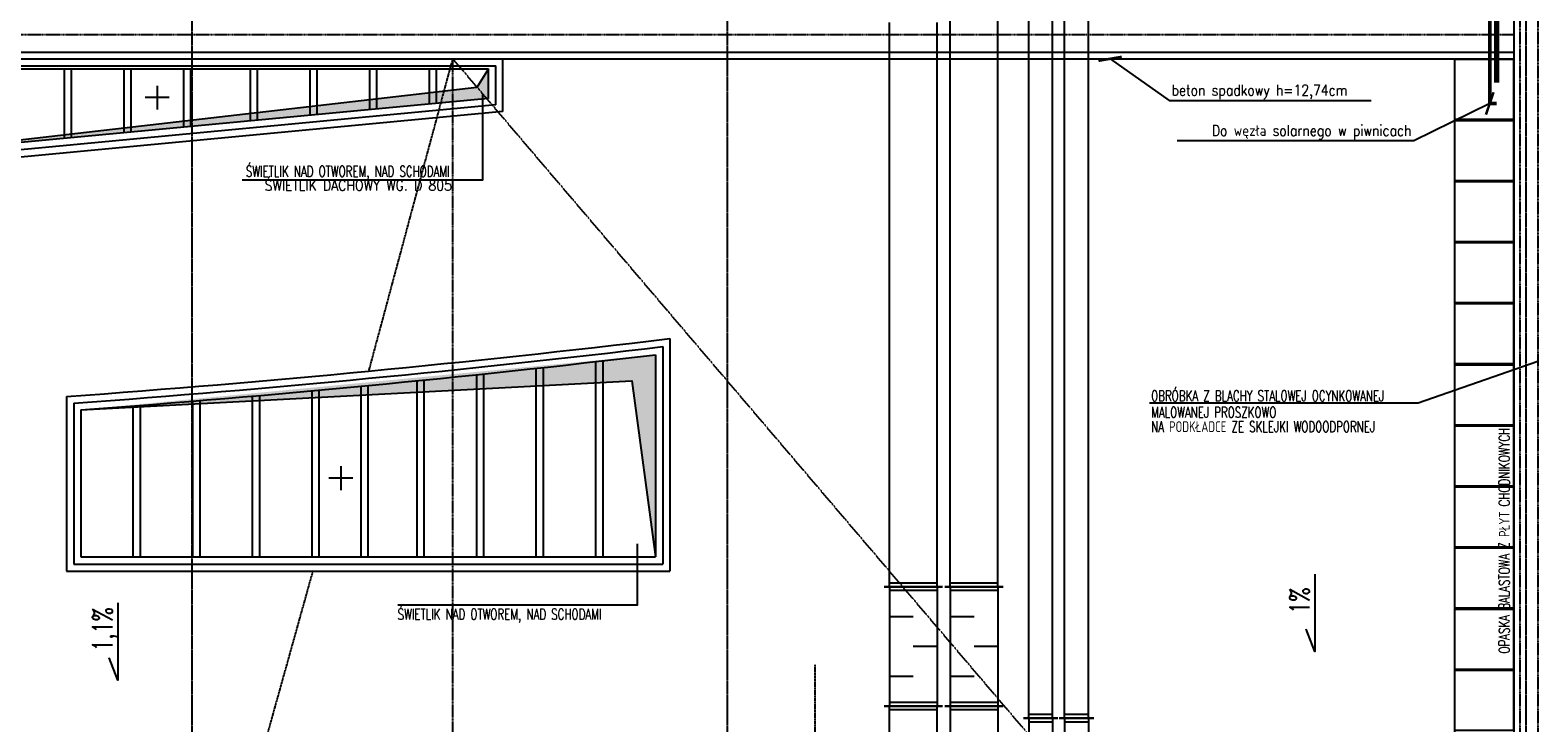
# Model space of a CAD drawing. Extents: x -7228 to 74941, y -112898 to 85621.
# Tile 25 of 256: x 52153 to 53418, y -98490 to -97910. Entities that reach past the tile are written whole.
import ezdxf
from ezdxf.enums import TextEntityAlignment as Align

# ---------------------------------------------------------------- set-up
doc = ezdxf.new("R2010")
doc.units = 0
doc.linetypes.add('CENTER', pattern=[2, 1.25, -0.25, 0.25, -0.25])
doc.linetypes.add('DASHED', pattern=[0.75, 0.5, -0.25])
doc.layers.get('0').update_dxf_attribs({"color": 101, "linetype": 'CONTINUOUS'})
doc.layers.add('2DH_PLS_glp', color=202, linetype='DASHED', lineweight=50)
doc.layers.add('2DH_PLS_glz', color=86, linetype='CONTINUOUS', lineweight=70)
for name, color, linetype in [('Ins-went', 141, 'CONTINUOUS'), ('Okn---okna', 5, 'CONTINUOUS'), ('Opis-spadki', 61, 'CONTINUOUS'), ('Os-osie', 14, 'CENTER'), ('Os-osie glowne', 1, 'CENTER'), ('Pzt-chodniki-hatch', 252, 'CONTINUOUS'), ('Sch-opis', 51, 'CONTINUOUS'), ('W-idok', 8, 'CONTINUOUS'), ('W-idok pod', 5, 'DASHED'), ('W-izol-w', 144, 'CONTINUOUS'), ('W-otwor-strop', 1, 'CONTINUOUS'), ('W-widok-spadki', 61, 'CONTINUOUS')]:
    doc.layers.add(name, color=color, linetype=linetype)
doc.styles.add('ROMANS', font='romans', dxfattribs={"width": 0.85})
doc.dimstyles.new('CHMIELNA', dxfattribs={"dimscale": 3.5, "dimtxt": 4, "dimasz": 1.5, "dimexe": 3, "dimexo": 0, "dimgap": 1, "dimtad": 1, "dimdec": 1, "dimrnd": 0.5, "dimzin": 12, "dimdsep": 46, "dimtxsty": 'ROMANS', "dimblk": 'DIMTICK', "dimcen": 0.09, "dimse1": 1, "dimse2": 1, "dimclrd": 143, "dimclrt": 53, "dimadec": 0, "dimazin": 0, "dimtfac": 1, "dimtdec": 1, "dimtix": 1, "dimtmove": 2, "dimatfit": 2, "dimldrblk": 'ARCHTICK', "dimfxl": 0, "dimtolj": 1, "dimtzin": 0, "dimarcsym": 0})

# ---------------------------------------------------------------- blocks, each defined once
blk = doc.blocks.new('DIMTICK')
for p, q in [((0, 1), (0, -1)), ((-1, 0), (1, 0))]:
    blk.add_line(p, q)
at = {"const_width": 0.141}
blk.add_lwpolyline([(0.707, 0.707), (-0.707, -0.707)], dxfattribs=at)
blk = doc.blocks.new('SPADKI')
at = {"ltscale": 25}
blk.add_lwpolyline([(0, 0), (0, -70), (-8, -50), (-8, -50)], dxfattribs=at)
at = {"ltscale": 25, "style": 'ROMANS', "width": 0.7}
blk.add_attdef('SP%', text='', height=18, rotation=90, dxfattribs=at).set_placement((-4.9, -24), align=Align.CENTER)

msp = doc.modelspace()

# ---------------------------------------------------------------- hatches: boundary and pattern name
at = {"layer": 'W-otwor-strop'}
for points in [[(52537.547, -97942.302), (52537.547, -97966.979), (52037.547, -98014.235), (52527.547, -97957.879)], [(52677.547, -98351.302), (52657.547, -98203.829), (52195.547, -98228.019), (52677.547, -98181.82)]]:
    msp.add_hatch(color=256, dxfattribs=at).paths.add_polyline_path(points)

# ---------------------------------------------------------------- linework, layer by layer
at = {"layer": '2DH_PLS_glp'}
for p, q in [((53377.218, -97785.524), (53377.218, -97971.226)), ((53377.218, -97971.226), (53383.109, -97971.212, 2))]:
    msp.add_line(p, q, dxfattribs=at)
at = {"layer": '2DH_PLS_glz'}
msp.add_line((53383.109, -97953.542), (53383.109, -97791.242), dxfattribs=at)
at = {"layer": 'Ins-went'}
for p, q in [((52990.547, -98486.502), (52990.547, -97626.302)), ((53010.547, -98486.502), (53010.547, -97626.302)), ((53020.615, -98486.502), (53020.615, -97626.302)), ((53040.615, -98486.502), (53040.615, -97626.302)), ((52924.702, -98376.302), (52924.702, -97842.502)), ((52964.702, -98376.302), (52964.702, -97842.502)), ((52873.667, -98376.302), (52873.667, -97903.302)), ((52913.667, -98376.302), (52913.667, -97903.302)), ((52869.167, -98376.302), (52918.167, -98376.302)), ((52918.167, -98376.302), (52869.167, -98376.302)), ((52913.667, -98373.302), (52873.667, -98373.302)), ((52873.667, -98376.302), (52873.667, -98476.302)), ((52873.667, -98379.302), (52913.667, -98379.302)), ((52913.667, -98376.302), (52913.667, -98476.302)), ((52920.202, -98376.302), (52969.202, -98376.302)), ((52969.202, -98376.302), (52920.202, -98376.302)), ((52964.702, -98373.302), (52924.702, -98373.302)), ((52924.702, -98376.302), (52924.702, -98476.302)), ((52924.702, -98379.302), (52964.702, -98379.302)), ((52964.702, -98376.302), (52964.702, -98476.302)), ((52873.667, -98401.302), (52893.667, -98401.302)), ((52924.702, -98401.302), (52944.702, -98401.302)), ((52913.667, -98426.302), (52893.667, -98426.302)), ((52964.702, -98426.302), (52944.702, -98426.302)), ((52873.667, -98451.302), (52893.667, -98451.302)), ((52924.702, -98451.302), (52944.702, -98451.302)), ((52869.167, -98476.302), (52918.167, -98476.302)), ((52918.167, -98476.302), (52869.167, -98476.302)), ((52913.667, -98473.302), (52873.667, -98473.302)), ((52873.667, -98576.302), (52873.667, -98476.302)), ((52873.667, -98479.302), (52913.667, -98479.302)), ((52913.667, -98576.302), (52913.667, -98476.302)), ((52920.202, -98476.302), (52969.202, -98476.302)), ((52969.202, -98476.302), (52920.202, -98476.302)), ((52964.702, -98473.302), (52924.702, -98473.302)), ((52924.702, -98476.302), (52924.702, -98627.602)), ((52924.702, -98479.302), (52964.702, -98479.302)), ((52964.702, -98476.302), (52964.702, -98627.602)), ((52986.047, -98486.502), (53015.047, -98486.502)), ((53015.047, -98486.502), (52986.047, -98486.502)), ((53010.547, -98483.502), (52990.547, -98483.502)), ((52990.547, -98486.502), (52990.547, -98586.502)), ((52990.547, -98489.502), (53010.547, -98489.502)), ((53010.547, -98486.502), (53010.547, -98586.502)), ((53045.115, -98486.502), (53016.115, -98486.502)), ((53016.115, -98486.502), (53045.115, -98486.502)), ((53040.615, -98483.502), (53020.615, -98483.502)), ((53020.615, -98486.502), (53020.615, -98586.502)), ((53020.615, -98489.502), (53040.615, -98489.502)), ((53040.615, -98486.502), (53040.615, -98586.502))]:
    msp.add_line(p, q, dxfattribs=at)
at = {"layer": 'Okn---okna'}
for p, q in [((52025.547, -97933.802), (52549.547, -97933.802)), ((52549.547, -97977.898), (52549.547, -97933.802)), ((52031.547, -97939.802), (52543.547, -97939.802)), ((52537.547, -97966.979), (52537.547, -97942.302)), ((52543.547, -97972.438), (52543.547, -97939.802)), ((52543.547, -97972.438), (52031.547, -98020.829)), ((52537.547, -97966.979), (52037.547, -98014.235)), ((52549.547, -97977.898), (52025.547, -98027.423))]:
    msp.add_line(p, q, dxfattribs=at)
for points in [[(52037.547, -97942.302), (52537.547, -97942.302)], [(52181.547, -97942.302), (52181.547, -98000.625)], [(52187.547, -97942.302), (52187.547, -98000.058)], [(52231.547, -97942.302), (52231.547, -97995.9)], [(52237.547, -97942.302), (52237.547, -97995.332)], [(52281.547, -97942.302), (52281.547, -97991.174)], [(52287.547, -97942.302), (52287.547, -97990.607)], [(52337.547, -97942.302), (52337.547, -97985.881)], [(52343.547, -97942.302), (52343.547, -97985.314)], [(52387.547, -97942.302), (52387.547, -97981.155)], [(52393.547, -97942.302), (52393.547, -97980.588)], [(52437.547, -97942.302), (52437.547, -97976.43)], [(52443.547, -97942.302), (52443.547, -97975.863)], [(52487.547, -97942.302), (52487.547, -97971.704)], [(52493.547, -97942.302), (52493.547, -97971.137)], [(52259.536, -97956.335), (52259.536, -97976.335)], [(52269.536, -97966.335), (52249.536, -97966.335)], [(52683.547, -98175.064), (52683.547, -98357.302)], [(52689.547, -98168.303), (52689.547, -98363.302)], [(52627.547, -98351.302), (52627.547, -98187.635)], [(52633.547, -98351.302), (52633.547, -98186.95)], [(52677.547, -98181.82), (52677.547, -98351.302)], [(52477.547, -98351.302), (52477.547, -98203.657)], [(52483.547, -98351.302), (52483.547, -98203.057)], [(52527.547, -98351.302), (52527.547, -98198.553)], [(52533.547, -98351.302), (52533.547, -98197.925)], [(52577.547, -98351.302), (52577.547, -98193.213)], [(52583.547, -98351.302), (52583.547, -98192.556)], [(52345.547, -98351.302), (52345.547, -98215.994)], [(52389.547, -98351.302), (52389.547, -98212.064)], [(52395.547, -98351.302), (52395.547, -98211.514)], [(52430.547, -98351.302), (52430.547, -98208.238)], [(52436.547, -98351.302), (52436.547, -98207.665)], [(52183.547, -98216.858), (52183.547, -98363.302)], [(52189.547, -98222.44), (52189.547, -98357.302)], [(52195.547, -98228.019), (52195.547, -98351.302)], [(52239.547, -98351.302), (52239.547, -98224.711)], [(52245.547, -98351.302), (52245.547, -98224.246)], [(52289.547, -98351.302), (52289.547, -98220.731)], [(52295.547, -98351.302), (52295.547, -98220.238)], [(52339.547, -98351.302), (52339.547, -98216.516)], [(52413.548, -98275.26), (52413.548, -98295.26)], [(52423.548, -98285.26), (52403.548, -98285.26)], [(52195.547, -98351.302), (52677.547, -98351.302)], [(52183.547, -98363.302), (52689.547, -98363.302)], [(52189.547, -98357.302), (52683.547, -98357.302)]]:
    msp.add_lwpolyline(points, dxfattribs=at)
for radius, start, end in [(10712.463, 274.121762, 276.840798), (10718.463, 274.1516076, 276.8046486), (10724.463, 274.1814209, 276.7685424)]:
    msp.add_arc((51413.575, -87532.103), radius, start, end, dxfattribs=at)
at = {"layer": 'Os-osie', "ltscale": 0.5}
msp.add_lwpolyline([(52811.292, -99326.302), (52811.292, -98441.427)], dxfattribs=at)
at = {"layer": 'Os-osie glowne'}
for points in [[(52288.547, -96629.302), (52288.547, -102606.302)], [(52737.547, -96629.302), (52737.547, -102606.302)], [(53407.547, -96629.302), (53407.547, -102606.302)]]:
    msp.add_lwpolyline(points, dxfattribs=at)
at = {"layer": 'Pzt-chodniki-hatch'}
for points in [[(53347.547, -97934.502), (53347.547, -97984.502), (53397.547, -97984.502), (53397.547, -97934.502)], [(53347.547, -97985.702), (53347.547, -98035.702), (53397.547, -98035.702), (53397.547, -97985.702)], [(53347.547, -98036.902), (53347.547, -98086.902), (53397.547, -98086.902), (53397.547, -98036.902)], [(53347.547, -98088.102), (53347.547, -98138.102), (53397.547, -98138.102), (53397.547, -98088.102)], [(53347.547, -98139.302), (53347.547, -98189.302), (53397.547, -98189.302), (53397.547, -98139.302)], [(53347.547, -98190.502), (53347.547, -98240.502), (53397.547, -98240.502), (53397.547, -98190.502)], [(53347.547, -98241.702), (53347.547, -98291.702), (53397.547, -98291.702), (53397.547, -98241.702)], [(53347.547, -98292.902), (53347.547, -98342.902), (53397.547, -98342.902), (53397.547, -98292.902)], [(53347.547, -98344.102), (53347.547, -98394.102), (53397.547, -98394.102), (53397.547, -98344.102)], [(53347.547, -98395.302), (53347.547, -98445.302), (53397.547, -98445.302), (53397.547, -98395.302)], [(53347.547, -98446.502), (53347.547, -98496.502), (53397.547, -98496.502), (53397.547, -98446.502)]]:
    msp.add_lwpolyline(points, close=True, dxfattribs=at)
at = {"layer": 'Sch-opis'}
for points in [[(52330.75, -98035.334), (52532.742, -98035.334), (52532.742, -97964.042)], [(53091.964, -98222.036), (53317.24, -98222.036), (53417.547, -98187.115)], [(52461.278, -98391.437), (52662.411, -98391.437), (52662.411, -98340.502)]]:
    msp.add_lwpolyline(points, dxfattribs=at)
at = {"layer": 'W-idok', "linetype": 'DASHED', "ltscale": 0.5}
for points in [[(53417.547, -97051.302), (53417.547, -100240.302)], [(53402.547, -97066.302), (53402.547, -100225.302)], [(51327.547, -97913.302), (53397.547, -97913.302)]]:
    msp.add_lwpolyline(points, dxfattribs=at)
at = {"layer": 'W-idok'}
msp.add_lwpolyline([(53347.547, -97933.802), (53347.547, -98907.302)], dxfattribs=at)
at = {"layer": 'W-idok pod', "linetype": 'Continuous'}
msp.add_lwpolyline([(51307.267, -97933.802), (53397.547, -97933.802)], dxfattribs=at)
at = {"layer": 'W-izol-w', "linetype": 'Continuous'}
for points in [[(53397.547, -97071.302), (53397.547, -100220.302)], [(51312.547, -97928.302), (53397.547, -97928.302)]]:
    msp.add_lwpolyline(points, dxfattribs=at)
at = {"layer": 'W-otwor-strop'}
for p, q in [((52037.547, -97942.302), (52537.547, -97942.302)), ((52537.547, -97966.979), (52537.547, -97942.302)), ((52537.547, -97966.979), (52037.547, -98014.235))]:
    msp.add_line(p, q, dxfattribs=at)
for points in [[(52537.547, -97942.302), (52527.547, -97957.879), (52037.547, -98014.235)], [(52677.547, -98181.82), (52677.547, -98351.302)], [(52195.547, -98228.019), (52657.547, -98203.829), (52677.547, -98351.302)], [(52195.547, -98228.019), (52195.547, -98351.302)], [(52195.547, -98351.302), (52677.547, -98351.302)]]:
    msp.add_lwpolyline(points, dxfattribs=at)
msp.add_arc((51413.575, -87532.103), 10724.463, 274.1814209, 276.7685424, dxfattribs=at)
at = {"layer": 'W-widok-spadki', "linetype": 'DASHED', "ltscale": 0.5}
for points in [[(52437.112, -98195.556), (52507.547, -97933.802)], [(52507.547, -99301.302), (52507.547, -97933.802)], [(53337.547, -98907.302), (52507.547, -97933.802)], [(52261.761, -98823.552), (52390.274, -98363.302)]]:
    msp.add_lwpolyline(points, dxfattribs=at)

# ---------------------------------------------------------------- block references
at = {"layer": 'Opis-spadki', "xscale": 0.9245656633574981, "yscale": 0.924565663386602, "zscale": 0.9245656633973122}
for p, values in [((53230.568, -98365.79), {'SP%': '1%'}), ((52226.548, -98389.827), {'SP%': '1,1%'})]:
    msp.add_blockref('SPADKI', p, dxfattribs=at).add_auto_attribs(values)

# ---------------------------------------------------------------- texts
at = {"layer": 'Sch-opis', "style": 'ROMANS', "width": 0.7}
for s, p in [('ŚWIETLIK NAD OTWOREM, NAD SCHODAMI', (52333.912, -98032.647)), ('OBRÓBKA Z BLACHY STALOWEJ OCYNKOWANEJ', (53093.173, -98220.802)), ('MALOWANEJ PROSZKOWO', (53093.173, -98234.584)), ('NA PODKŁADCE ZE SKLEJKI WODOODPORNEJ', (53093.173, -98246.639)), ('ŚWIETLIK NAD OTWOREM, NAD SCHODAMI', (52461.223, -98403.837))]:
    msp.add_text(s, height=9, dxfattribs=at).set_placement(p)
msp.add_text('OPASKA BALASTOWA Z PŁYT CHODNIKOWYCH', height=9, rotation=90, dxfattribs=at).set_placement((53393.867, -98432.315))
at = {"layer": 'Sch-opis', "char_height": 9, "style": 'ROMANS'}
for s, insert, width, attachment_point in [('beton spadkowy h=12,74cm', (53110.279, -97955.575), 203.76147, 1), ('Do węzła solarnego w piwnicach', (53311.504, -97989.412), 203.76147, 3), ('ŚWIETLIK DACHOWY WG. D 805', (52349.698, -98035.305), 650.84484, 1)]:
    msp.add_mtext(s, dxfattribs=dict(at, insert=insert, width=width, attachment_point=attachment_point))

# ---------------------------------------------------------------- leaders
at = {"layer": 'Sch-opis'}
for points in [[(53058.779, -97933.802), (53108.272, -97968.643), (53277.864, -97968.643)], [(53377.218, -97971.226), (53313.511, -98002.48), (53115.054, -98002.48)]]:
    msp.add_leader(points, dimstyle='CHMIELNA', override={"dimasz": 4, "dimgap": 1, "dimtad": 0}, dxfattribs=at)

doc.saveas('drawing.dxf')
